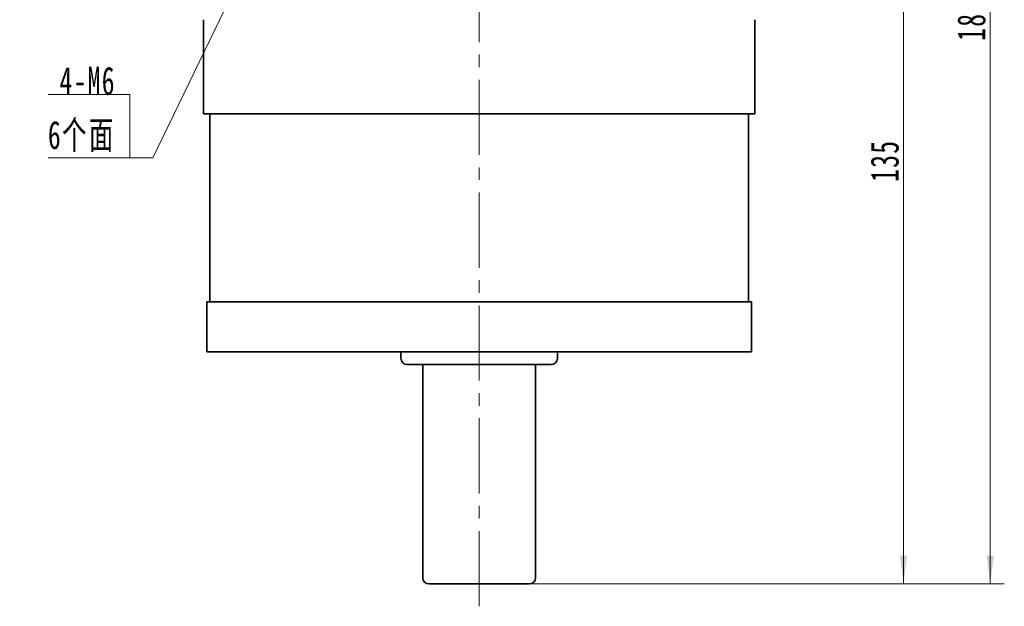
# Model space of a CAD drawing. Header units: millimetres. Extents: x 0 to 624, y 53 to 493.
# Tile 4 of 10: x 333 to 490, y 255 to 348. Entities that reach past the tile are written whole.
import ezdxf

# ---------------------------------------------------------------- set-up
doc = ezdxf.new("R2010")
doc.units = ezdxf.units.MM
doc.linetypes.add('点画线', pattern=[18, 12, -2, 2, -2])
doc.layers.get('0').update_dxf_attribs({"lineweight": 35})
for name, color, linetype, lineweight in [('中心线层', 1, '点画线', 18), ('尺寸线层', 3, 'Continuous', 18), ('粗实线层', 7, 'Continuous', 35)]:
    doc.layers.add(name, color=color, linetype=linetype, lineweight=lineweight)
doc.styles.add('标准', font='txt', dxfattribs={"width": 0.667})
doc.dimstyles.new('a4-1-1', dxfattribs={"dimtxt": 3, "dimasz": 3, "dimexe": 1.5, "dimexo": 0, "dimgap": 0.5, "dimtad": 1, "dimdec": 3, "dimdsep": 46, "dimtxsty": '标准', "dimblk": '_CAXARROW', "dimcen": 0, "dimdle": 4, "dimazin": 2, "dimtfac": 0.707107, "dimtdec": 3, "dimtix": 1, "dimtmove": 2, "dimatfit": 3, "dimfxl": 0, "dimfrac": 2, "dimtolj": 1, "dimtzin": 0, "dimarcsym": 0})

# ---------------------------------------------------------------- blocks, each defined once
blk = doc.blocks.new('*X27')
at = {"layer": '尺寸线层', "linetype": 'Continuous'}
blk.add_hatch(color=0, dxfattribs=at).paths.add_polyline_path([(17.62, 28.86), (16.17, 24.56), (15.15, 25.05)], flags=0)
at = {"layer": '尺寸线层', "color": 0, "linetype": 'Continuous'}
blk.add_line((17.62, 28.86), (3.67, 0), dxfattribs=at)
at = {"layer": '尺寸线层', "color": 0}
for p, q in [((0, 10.09), (-13.03, 10.09)), ((0, 0), (0, 10.09)), ((3.67, 0), (0, 0)), ((0, 0), (-13.03, 0))]:
    blk.add_line(p, q, dxfattribs=at)
at = {"layer": '尺寸线层', "color": 0, "insert": (-2.25, 0.9), "char_height": 4.5, "width": 20.0078, "attachment_point": 9, "line_spacing_factor": 1.15057, "style": '标准'}
blk.add_mtext('\\T1.1;4-M6\\P6个面', dxfattribs=at)
blk = doc.blocks.new('*X28')
at = {"layer": '尺寸线层', "linetype": 'Continuous'}
for points in [[(487.94, 438.12), (488.5, 433.62), (487.38, 433.62)], [(487.94, 258.12), (488.5, 262.62), (487.38, 262.62)]]:
    blk.add_hatch(color=0, dxfattribs=at).paths.add_polyline_path(points, flags=0)
at = {"layer": '尺寸线层', "color": 0, "linetype": 'Continuous'}
for p, q in [((451.33, 438.12), (490.19, 438.12)), ((487.94, 438.12), (487.94, 258.12)), ((414.35, 258.12), (490.19, 258.12))]:
    blk.add_line(p, q, dxfattribs=at)
at = {"layer": '尺寸线层', "color": 0, "insert": (484.95, 348.12), "char_height": 4.5, "width": 11.9606, "attachment_point": 5, "rotation": 90, "line_spacing_factor": 1.15057, "style": '标准'}
blk.add_mtext('\\T1.1;180', dxfattribs=at)
blk = doc.blocks.new('_CAXARROW')
blk.add_hatch(color=0).paths.add_polyline_path([(0, 0), (-1, 0.125), (-1, -0.125)], flags=0)
blk = doc.blocks.new('*X29')
at = {"layer": '尺寸线层', "linetype": 'Continuous'}
for points in [[(474.1, 393.12), (474.66, 388.62), (473.53, 388.62)], [(474.1, 258.12), (474.66, 262.62), (473.53, 262.62)]]:
    blk.add_hatch(color=0, dxfattribs=at).paths.add_polyline_path(points, flags=0)
at = {"layer": '尺寸线层', "color": 0, "linetype": 'Continuous'}
for p, q in [((457.98, 393.12), (476.35, 393.12)), ((474.1, 393.12), (474.1, 258.12)), ((414.35, 258.12), (476.35, 258.12))]:
    blk.add_line(p, q, dxfattribs=at)
at = {"layer": '尺寸线层', "color": 0, "insert": (471.11, 325.62), "char_height": 4.5, "width": 11.6685, "attachment_point": 5, "rotation": 90, "line_spacing_factor": 1.15057, "style": '标准'}
blk.add_mtext('\\T1.1;135', dxfattribs=at)

msp = doc.modelspace()

# ---------------------------------------------------------------- linework, layer by layer
at = {"layer": '中心线层'}
msp.add_line((406.3269, 254.5569), (406.3269, 441.1215), dxfattribs=at)
at = {"layer": '粗实线层'}
for p, q in [((362.3487, 348.1215), (362.3487, 333.1215)), ((450.3487, 348.1215), (450.3487, 333.1215)), ((362.3487, 333.1215), (450.3487, 333.1215)), ((363.3487, 303.1215), (363.3487, 333.1215)), ((449.3487, 303.1215), (449.3487, 333.1215)), ((362.8487, 295.1215), (362.8487, 303.1215)), ((449.8487, 303.1215), (362.8487, 303.1215)), ((449.8487, 295.1215), (449.8487, 303.1215)), ((362.8487, 295.1215), (449.8487, 295.1215)), ((393.8487, 295.1215), (393.8487, 294.1215)), ((418.8487, 295.1215), (418.8487, 294.1215)), ((417.8487, 293.1215), (394.8487, 293.1215)), ((397.3487, 259.1215), (397.3487, 293.1215)), ((415.3487, 259.1215), (415.3487, 293.1215)), ((398.3487, 258.1215), (414.3487, 258.1215))]:
    msp.add_line(p, q, dxfattribs=at)
for centre, start, end in [((394.8487, 294.1215), 180, 270), ((417.8487, 294.1215), 270, 360), ((398.3487, 259.1215), 180, 270), ((414.3487, 259.1215), 270, 360)]:
    msp.add_arc(centre, 1, start, end, dxfattribs=at)

# ---------------------------------------------------------------- block references
at = {"layer": '尺寸线层'}
msp.add_blockref('*X27', (350.5884, 326.1031), dxfattribs=at)

# ---------------------------------------------------------------- dimensions: what is measured, and where the dimension line sits
for base, p1, picture, middle in [((487.9377, 258.1215), (451.3269, 438.1215), '*X28', (484.9502, 348.1215)), ((474.0972, 258.1215), (457.979, 393.1215), '*X29', (471.1098, 325.6215))]:
    dim = msp.add_linear_dim(base=base, p1=p1, p2=(414.3487, 258.1215), angle=270, dimstyle='a4-1-1', override={"dimsah": 1, "dimtfill": 1, "dimtzin": 0}, dxfattribs=at)
    dim.commit()
    dim.dimension.update_dxf_attribs({"geometry": picture, "text_midpoint": middle})

doc.saveas('drawing.dxf')
